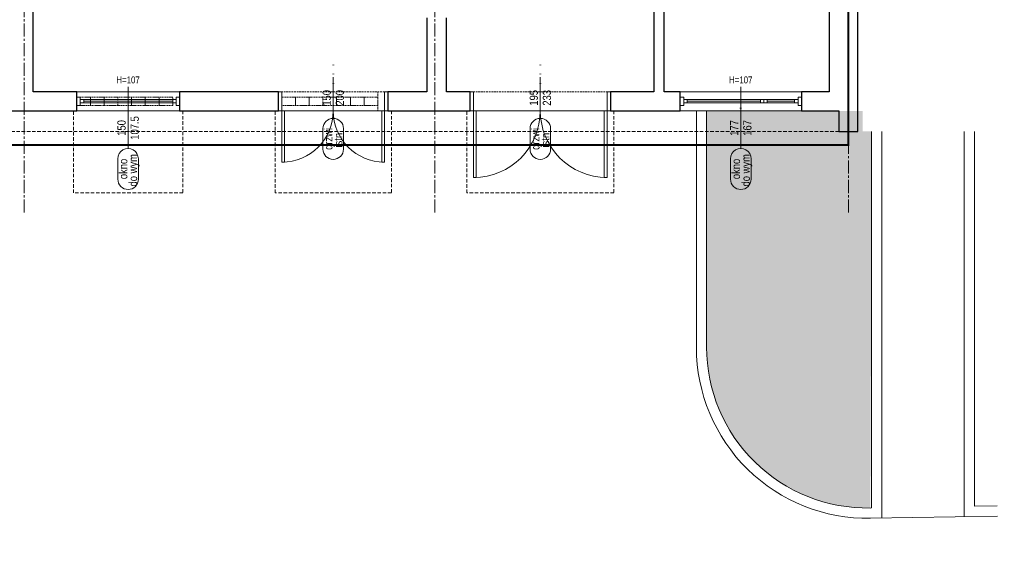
# Model space of a CAD drawing. Header units: millimetres. Extents: x -53179 to 121817, y -123620 to 254214.
# Tile 20 of 256: x 41975 to 56358, y -106336 to -98667. Entities that reach past the tile are written whole.
import ezdxf
from ezdxf.enums import TextEntityAlignment as Align

# ---------------------------------------------------------------- set-up
doc = ezdxf.new("R2010")
doc.units = ezdxf.units.MM
for name, pattern in [('xref_ACAD-LSN_dyspozytornia_PW_rzuty_12$0$CENTER2', [28.575000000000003, 19.05, -3.175, 3.175, -3.175]), ('xref_ACAD-LSN_dyspozytornia_PW_rzuty_12$0$DASHED', [19.049999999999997, 12.7, -6.35]), ('xref_ACAD-LSN_dyspozytornia_PW_rzuty_12$0$HIDDEN2', [4.762499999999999, 3.175, -1.5875])]:
    doc.linetypes.add(name, pattern=pattern)
for name, color, linetype, lineweight in [('xref', 8, 'Continuous', 13), ('xref_ACAD-LSN_dyspozytornia_PW_rzuty_12$0$A drzwi płytowe', 8, 'Continuous', 9), ('xref_ACAD-LSN_dyspozytornia_PW_rzuty_12$0$A hatch', 8, 'Continuous', 5), ('xref_ACAD-LSN_dyspozytornia_PW_rzuty_12$0$A opis stolarka', 8, 'Continuous', 9), ('xref_ACAD-LSN_dyspozytornia_PW_rzuty_12$0$A opis stolarka NWD typ', 8, 'Continuous', 9), ('xref_ACAD-LSN_dyspozytornia_PW_rzuty_12$0$A opis stolarka NWD wyposażenie', 8, 'Continuous', 9), ('xref_ACAD-LSN_dyspozytornia_PW_rzuty_12$0$A widok wyżej', 8, 'xref_ACAD-LSN_dyspozytornia_PW_rzuty_12$0$DASHED', 9), ('xref_ACAD-LSN_dyspozytornia_PW_rzuty_12$0$A zakres', 8, 'Continuous', 13), ('xref_ACAD-LSN_dyspozytornia_PW_rzuty_12$0$A-Glaz', 8, 'Continuous', 9), ('xref_ACAD-LSN_dyspozytornia_PW_rzuty_12$0$A-Wall', 8, 'Continuous', 25), ('xref_ACAD-LSN_dyspozytornia_PW_rzuty_12$0$S-Grid-Iden', 8, 'xref_ACAD-LSN_dyspozytornia_PW_rzuty_12$0$CENTER2', 9)]:
    doc.layers.add(name, color=color, linetype=linetype, lineweight=lineweight)
doc.layers.add('xref_ACAD-LSN_dyspozytornia_PW_rzuty_12$0$A opis ppoż drzwi', color=8, linetype='Continuous', lineweight=13, transparency=0.25)
doc.layers.add('xref_ACAD-LSN_dyspozytornia_PW_rzuty_12$0$A opis ppoż okna', color=8, linetype='Continuous', lineweight=13, transparency=0.25)
doc.styles.add('xref_ACAD-LSN_dyspozytornia_PW_rzuty_12$0$STYL ASA', font='ARIALN.TTF')

# ---------------------------------------------------------------- blocks, each defined once
blk = doc.blocks.new('xref_ACAD-LSN_dyspozytornia_PW_rzuty_12$0$blok do okna')
for points in [[(28.5, 2.499999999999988), (33.5, 2.499999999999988), (33.5, -2.500000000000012), (28.5, -2.500000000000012)], [(33.5, 2.499999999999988), (38.5, 2.499999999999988), (38.5, -2.500000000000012), (33.5, -2.500000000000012)]]:
    blk.add_lwpolyline(points, close=True)
for points in [[(-78.5, -4.440892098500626e-16), (28.5, -4.44089209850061e-16)], [(38.5, -1.154631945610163e-14), (78.5, -4.440892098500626e-16)]]:
    blk.add_lwpolyline(points)
blk = doc.blocks.new('xref_ACAD-LSN_dyspozytornia_PW_rzuty_12$0$wtag_LEFT')
at = {"transparency": 33554687, "elevation": 5.768854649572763e-05}
for points in [[(-29.99999999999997, 0), (30.00000000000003, 0)], [(30.00000000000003, 0), (60.00000000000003, 0)]]:
    blk.add_lwpolyline(points, dxfattribs=at)
at = {"layer": 'xref_ACAD-LSN_dyspozytornia_PW_rzuty_12$0$A opis stolarka NWD typ', "transparency": 33554687, "elevation": 5.768854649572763e-05}
blk.add_lwpolyline([(-74.99999999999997, 15, 0.9999999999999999), (-74.99999999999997, -14.99999999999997), (-44.99999999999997, -14.99999999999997, 0.9999999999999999), (-44.99999999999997, 15)], format="xyb", close=True, dxfattribs=at)
at = {"ltscale": 0.1, "transparency": 33554687, "style": 'xref_ACAD-LSN_dyspozytornia_PW_rzuty_12$0$STYL ASA'}
blk.add_attdef('WINDOWS:PARAPET', text='', height=10, rotation=90, dxfattribs=at).set_placement((70.22468030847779, 0, 5.768854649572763e-05), align=Align.MIDDLE_CENTER)
blk.add_attdef('WINDOWS:SZEROKOŚĆ', text='', height=12, dxfattribs=at).set_placement((0, 0), align=Align.BOTTOM_CENTER)
blk.add_attdef('WINDOWS:WYSOKOŚĆ', text='', height=12, dxfattribs=at).set_placement((0, -3.600000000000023), align=Align.TOP_CENTER)
at = {"layer": 'xref_ACAD-LSN_dyspozytornia_PW_rzuty_12$0$A opis ppoż okna', "ltscale": 0.1, "transparency": 33554687, "style": 'xref_ACAD-LSN_dyspozytornia_PW_rzuty_12$0$STYL ASA'}
blk.add_attdef('WINDOWS:PPOŻ', text='', height=10, rotation=90, dxfattribs=at).set_placement((30, 0, 5.768854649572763e-05), align=Align.MIDDLE_CENTER)
at = {"layer": 'xref_ACAD-LSN_dyspozytornia_PW_rzuty_12$0$A opis stolarka NWD typ', "ltscale": 0.1, "transparency": 33554687, "style": 'xref_ACAD-LSN_dyspozytornia_PW_rzuty_12$0$STYL ASA'}
blk.add_attdef('WINDOWS:TYP', text='', height=12, dxfattribs=at).set_placement((-60.00000000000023, -2.400000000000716), align=Align.BOTTOM_CENTER)
blk.add_attdef('WINDOWS:PODTYP', text='', height=12, dxfattribs=at).set_placement((-60.00000000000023, -1.200000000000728), align=Align.TOP_CENTER)
blk = doc.blocks.new('xref_ACAD-LSN_dyspozytornia_PW_rzuty_12$0$środek')
blk.add_line((0, 0), (0, -10))
blk = doc.blocks.new('xref_ACAD-LSN_dyspozytornia_PW_rzuty_12$0$ddtag_DOWN')
at = {"transparency": 33554687}
blk.add_lwpolyline([(0, -30), (0, 30)], dxfattribs=at)
at = {"layer": 'xref_ACAD-LSN_dyspozytornia_PW_rzuty_12$0$A opis stolarka NWD typ', "transparency": 33554687}
blk.add_lwpolyline([(15, -74.99999999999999, -0.9999999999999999), (-15, -74.99999999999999), (-15, -45, -0.9999999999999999), (15, -45)], format="xyb", close=True, dxfattribs=at)
at = {"ltscale": 0.1, "transparency": 33554687, "style": 'xref_ACAD-LSN_dyspozytornia_PW_rzuty_12$0$STYL ASA'}
blk.add_attdef('DOORS:SZEROKOŚĆ', text='', height=12, rotation=90, dxfattribs=at).set_placement((0, 0, -5.768854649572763e-05), align=Align.BOTTOM_CENTER)
blk.add_attdef('DOORS:WYSOKOŚĆ', text='', height=12, rotation=90, dxfattribs=at).set_placement((3.600000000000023, -5.115907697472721e-13, -5.768854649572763e-05), align=Align.TOP_CENTER)
blk.add_attdef('DOORS:AKUSTYKA', text='', height=10, dxfattribs=at).set_placement((0, 49), align=Align.MIDDLE_CENTER)
at = {"layer": 'xref_ACAD-LSN_dyspozytornia_PW_rzuty_12$0$A opis ppoż drzwi', "ltscale": 0.1, "transparency": 33554687, "style": 'xref_ACAD-LSN_dyspozytornia_PW_rzuty_12$0$STYL ASA'}
blk.add_attdef('DOORS:PPOŻ', text='', height=10, dxfattribs=at).set_placement((0, 36), align=Align.MIDDLE_CENTER)
at = {"layer": 'xref_ACAD-LSN_dyspozytornia_PW_rzuty_12$0$A opis stolarka NWD typ', "ltscale": 0.1, "transparency": 33554687, "style": 'xref_ACAD-LSN_dyspozytornia_PW_rzuty_12$0$STYL ASA'}
blk.add_attdef('DOORS:PODTYP', text='', height=12, rotation=90, dxfattribs=at).set_placement((1.199999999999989, -59.99999999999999, -5.768854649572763e-05), align=Align.TOP_CENTER)
blk.add_attdef('DOORS:TYP', text='', height=12, rotation=90, dxfattribs=at).set_placement((2.400000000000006, -59.99999999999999, -5.768854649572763e-05), align=Align.BOTTOM_CENTER)
at = {"layer": 'xref_ACAD-LSN_dyspozytornia_PW_rzuty_12$0$A opis stolarka NWD wyposażenie', "ltscale": 0.1, "transparency": 33554687, "style": 'xref_ACAD-LSN_dyspozytornia_PW_rzuty_12$0$STYL ASA'}
blk.add_attdef('DOORS:WYPOSAŻENIE', text='', height=10, dxfattribs=at).set_placement((1.4210854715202e-14, 22), align=Align.MIDDLE_CENTER)
blk = doc.blocks.new('xref_ACAD-LSN_dyspozytornia_PW_rzuty_12$0$luksfery')
at = {"linetype": 'xref_ACAD-LSN_dyspozytornia_PW_rzuty_12$0$HIDDEN2', "ltscale": 0.5}
for points in [[(-50, 6.000000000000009), (-70, 6.000000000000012), (-70, -5.999999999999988), (-50, -5.999999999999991)], [(-30, 6.000000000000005), (-50, 6.000000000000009), (-50, -5.999999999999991), (-30, -5.999999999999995)], [(-10, 6.000000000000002), (-30, 6.000000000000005), (-30, -5.999999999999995), (-10, -5.999999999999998)], [(-10, 6), (10, 6.000000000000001), (10, -5.999999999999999), (-10, -6)], [(10, 6.000000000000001), (30, 6.000000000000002), (30, -5.999999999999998), (10, -5.999999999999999)], [(30, 6.000000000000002), (50, 6.000000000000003), (50, -5.999999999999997), (30, -5.999999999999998)], [(50, 6.000000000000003), (70, 6.000000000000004), (70, -5.999999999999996), (50, -5.999999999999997)]]:
    blk.add_lwpolyline(points, close=True, dxfattribs=at)
blk = doc.blocks.new('xref_ACAD-LSN_dyspozytornia_PW_rzuty_12')
at = {"layer": 'xref_ACAD-LSN_dyspozytornia_PW_rzuty_12$0$A hatch', "transparency": 33554495}
h = blk.add_hatch(dxfattribs=at)
h.set_pattern_fill('GRASS', color=256, scale=4)
h.set_pattern_definition([(90, (0, -10000), (-71.84204896, 71.84204896), [19.05, -124.63409792]), (45, (0, -10000), (-71.84204896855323, 71.84204896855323), [19.05, -82.55]), (135, (0, -10000), (-71.84204896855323, -71.84204896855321), [19.05, -82.55])])
edge = h.paths.add_edge_path()
edge.add_spline(control_points=[(73831.49537236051, 78934.68389895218), (73821.36042332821, 78950.88863215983), (73811.24191423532, 78967.06689592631), (73777.87336999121, 79019.68689474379), (73754.29025571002, 79055.7257734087), (73718.41295725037, 79105.3625960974), (73707.36062049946, 79120.02628679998), (73684.5224270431, 79148.7496570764), (73672.73727794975, 79162.80854113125), (73654.37669912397, 79183.3558576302), (73648.13772420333, 79190.12106444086), (73632.68528726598, 79206.36703788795), (73623.35011724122, 79215.75976406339), (73602.49878292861, 79235.86142743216), (73590.89256159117, 79246.5028439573), (73522.60170751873, 79306.13504925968), (73459.3689372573, 79349.99570612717), (73322.17585606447, 79426.90115018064), (73248.21759027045, 79459.94431247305), (73069.96663668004, 79523.19509479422), (72963.11599133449, 79549.7691875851), (72743.28333597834, 79584.7270513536), (72630.30225323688, 79593.1116682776), (72404.8752191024, 79591.7226327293), (72292.42944651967, 79581.94889123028), (72113.07049313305, 79550.95862149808), (72044.06797107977, 79534.984529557), (71910.8954184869, 79495.4976859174), (71846.72573203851, 79471.98481152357), (71725.02086586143, 79417.48038708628), (71667.48643031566, 79386.48901199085), (71560.83007797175, 79317.10625360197), (71511.70912723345, 79278.71606506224), (71449.299355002, 79219.14138223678), (71431.82100063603, 79200.981101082), (71407.01461765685, 79172.78947928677), (71398.98099836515, 79163.23372185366), (71383.39910032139, 79143.80527357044), (71375.85356427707, 79133.93117964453), (71359.01062101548, 79110.82077989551), (71349.87447081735, 79097.4756480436), (71316.17946671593, 79045.23532960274), (71294.19464417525, 79004.53466454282), (71248.09081474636, 78905.25645858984), (71225.83886623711, 78845.34303338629), (71186.66330036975, 78721.60116034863), (71169.73999385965, 78657.77547403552), (71142.39748591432, 78545.80350429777), (71131.45516007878, 78498.07668736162), (71120.4976968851, 78450.28156009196)], knot_values=[0, 0, 0, 0, 57.20706503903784, 57.20706503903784, 187.1819562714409, 187.1819562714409, 242.9538798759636, 242.9538798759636, 298.7258034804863, 298.7258034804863, 326.6117652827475, 326.6117652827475, 366.5321082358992, 366.5321082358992, 413.6403352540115, 413.6403352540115, 636.6013387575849, 636.6013387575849, 859.5623422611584, 859.5623422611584, 1147.494799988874, 1147.494799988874, 1435.42725771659, 1435.42725771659, 1723.359715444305, 1723.359715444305, 1909.892426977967, 1909.892426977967, 2096.425138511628, 2096.425138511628, 2282.957850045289, 2282.957850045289, 2469.49056157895, 2469.49056157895, 2547.228376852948, 2547.228376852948, 2586.097284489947, 2586.097284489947, 2624.966192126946, 2624.966192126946, 2675.594062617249, 2675.594062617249, 2819.436148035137, 2819.436148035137, 3012.724073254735, 3012.724073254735, 3206.011998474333, 3206.011998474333, 3347.114496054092, 3347.114496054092, 3347.114496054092, 3347.114496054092], degree=3, periodic=0)
edge.add_line((71120.4976968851, 78450.28156009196), (73831.4953723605, 78934.68389895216))
h.paths.add_polyline_path([(69699.19427511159, 79521.75866006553), (65252.06331730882, 79442.81853932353), (65252.06331730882, 78327.21501154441), (70701.67605661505, 78327.21501154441), (70701.67605661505, 78536.91380562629, 0.4194217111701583)])
h.paths.add_polyline_path([(66521.5854338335, 80689.2203145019), (65352.684490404, 80689.2203145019), (65352.684490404, 80659.2203145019), (65323.184490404, 80659.2203145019), (65323.184490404, 80689.2203145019), (65229.93869189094, 80689.2203145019), (65239.63971624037, 80142.70828359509), (66521.5854338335, 80165.46384233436)])
edge = h.paths.add_edge_path()
edge.add_line((67744.60449732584, 80689.2203145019), (68718.73525109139, 80689.2203145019))
edge.add_line((68718.73525109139, 80689.2203145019), (68718.73525109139, 80265.30380589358))
edge.add_arc((68483.73525109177, 80265.30380589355), 234.9999999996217, -15.040193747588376, 7.105427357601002e-12, ccw=False)
edge.add_line((68710.68509664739, 80204.32210698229), (67744.60449732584, 80187.1734059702))
edge.add_line((67744.60449732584, 80187.1734059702), (67744.60449732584, 80689.2203145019))
edge = h.paths.add_edge_path()
edge.add_line((69340.24443135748, 80689.2203145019), (69815.684490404, 80689.2203145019))
edge.add_line((69815.684490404, 80689.2203145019), (69815.684490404, 80223.93672736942))
edge.add_line((69815.684490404, 80223.93672736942), (69350.60182599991, 80215.681139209))
edge.add_arc((69575.24443135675, 80284.67896423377), 234.9999999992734, 179.9999999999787, 197.0740716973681, ccw=False)
edge.add_line((69340.24443135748, 80284.67896423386), (69340.24443135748, 80689.2203145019))
edge = h.paths.add_edge_path()
edge.add_line((70216.684490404, 80539.2203145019), (71051.684490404, 80539.2203145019))
edge.add_line((71051.684490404, 80539.2203145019), (71051.684490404, 80689.2203145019))
edge.add_line((71051.684490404, 80689.2203145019), (71234.684490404, 80689.2203145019))
edge.add_line((71234.684490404, 80689.2203145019), (71234.684490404, 80312.98154672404))
edge.add_arc((71169.68449040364, 80312.98154672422), 65.0000000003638, 271.0169389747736, 359.99999999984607, ccw=False)
edge.add_line((71170.83811050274, 80247.99178475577), (70216.684490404, 80231.09201850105))
edge.add_line((70216.684490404, 80231.09201850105), (70216.684490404, 80539.2203145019))
edge = h.paths.add_edge_path()
edge.add_line((72662.67849216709, 80689.2203145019), (72890.684490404, 80689.2203145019))
edge.add_line((72890.684490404, 80689.2203145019), (72890.684490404, 80659.2203145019))
edge.add_line((72890.684490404, 80659.2203145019), (72903.684490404, 80659.2203145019))
edge.add_line((72903.684490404, 80659.2203145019), (72901.84927252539, 80108.69183261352))
edge.add_arc((72897.6784921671, 80343.6548181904), 235.0000000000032, 180, 271.0169389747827, ccw=False)
edge.add_line((72662.67849216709, 80343.6548181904), (72662.67849216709, 80689.2203145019))
at = {"layer": 'xref_ACAD-LSN_dyspozytornia_PW_rzuty_12$0$A drzwi płytowe', "linetype": 'Continuous', "lineweight": 9, "ltscale": 0.2}
for points in [[(72042.184490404, 80717.22031450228), (72037.184490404, 80717.22031450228), (72037.184490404, 80689.2203145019), (72042.184490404, 80689.2203145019)], [(72192.184490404, 80717.22031450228), (72197.184490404, 80717.22031450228), (72197.184490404, 80689.2203145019), (72192.184490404, 80689.2203145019)], [(72322.184490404, 80717.22031450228), (72317.184490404, 80717.22031450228), (72317.184490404, 80689.2203145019), (72322.184490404, 80689.2203145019)], [(72517.184490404, 80717.22031450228), (72522.184490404, 80717.22031450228), (72522.184490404, 80689.2203145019), (72517.184490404, 80689.2203145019)]]:
    blk.add_lwpolyline(points, close=True, dxfattribs=at)
at = {"layer": 'xref_ACAD-LSN_dyspozytornia_PW_rzuty_12$0$A drzwi płytowe', "linetype": 'Continuous', "lineweight": 9}
for points in [[(72042.184490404, 80614.2203145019), (72046.184490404, 80614.2203145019), (72046.184490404, 80689.2203145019), (72042.184490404, 80689.2203145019)], [(72192.184490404, 80689.2203145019), (72188.184490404, 80689.2203145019), (72188.184490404, 80614.2203145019), (72192.184490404, 80614.2203145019)], [(72322.184490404, 80591.7203145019), (72326.184490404, 80591.7203145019), (72326.184490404, 80689.2203145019), (72322.184490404, 80689.2203145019)], [(72517.184490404, 80689.2203145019), (72513.184490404, 80689.2203145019), (72513.184490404, 80591.7203145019), (72517.184490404, 80591.7203145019)]]:
    blk.add_lwpolyline(points, close=True, dxfattribs=at)
at = {"layer": 'xref_ACAD-LSN_dyspozytornia_PW_rzuty_12$0$A drzwi płytowe', "linetype": 'Continuous', "lineweight": 9, "ltscale": 0.2, "extrusion": (0, 0, -1)}
for centre, radius in [((-72042.184490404, 80689.2203145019), 75), ((-72322.184490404, 80689.2203145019), 97.5)]:
    blk.add_arc(centre, radius, 180, 270, dxfattribs=at)
at = {"layer": 'xref_ACAD-LSN_dyspozytornia_PW_rzuty_12$0$A drzwi płytowe', "linetype": 'Continuous', "lineweight": 9, "ltscale": 0.2}
for centre, radius in [((72192.184490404, 80689.2203145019), 75), ((72517.184490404, 80689.2203145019), 97.5)]:
    blk.add_arc(centre, radius, 180, 270, dxfattribs=at)
at = {"layer": 'xref_ACAD-LSN_dyspozytornia_PW_rzuty_12$0$A hatch'}
for points in [[(72647.67849216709, 80689.2203145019), (72647.67849216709, 80343.6548181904, 0.419421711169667), (72902.11549254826, 80093.69419523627), (73087.5354957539, 80096.98554815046)], [(72662.67849216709, 80689.2203145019), (72662.67849216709, 80343.6548181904, 0.4194217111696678), (72901.84927252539, 80108.69183261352), (72903.684490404, 80108.7244091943)]]:
    blk.add_lwpolyline(points, format="xyb", dxfattribs=at)
for points in [[(72903.684490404, 80659.2203145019), (72903.684490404, 80108.7244091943)], [(72918.684490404, 80659.2203145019), (72918.684490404, 80093.98830816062)], [(73038.684490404, 80659.2203145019), (73038.684490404, 80096.11840385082)], [(73053.684490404, 80659.2203145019), (73053.684490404, 80111.38702880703)], [(73053.684490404, 80111.38702880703), (73087.26927573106, 80111.98318552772)], [(73053.684490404, 80096.38466581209), (73053.684490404, 80096.11840385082)]]:
    blk.add_lwpolyline(points, dxfattribs=at)
at = {"layer": 'xref_ACAD-LSN_dyspozytornia_PW_rzuty_12$0$A widok wyżej', "linetype": 'xref_ACAD-LSN_dyspozytornia_PW_rzuty_12$0$DASHED', "lineweight": 9, "ltscale": 0.2}
for p, q in [((71892.684490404, 80717.22031450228), (71742.684490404, 80717.22031450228)), ((72037.184490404, 80717.22031450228), (72197.184490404, 80717.22031450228)), ((72042.184490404, 80689.2203145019), (72042.184490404, 80717.22031450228)), ((72182.184490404, 80717.22031450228), (72182.184490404, 80689.2203145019)), ((72522.184490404, 80717.22031450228), (72317.184490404, 80717.22031450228)), ((72801.184490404, 80717.22031450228), (72624.184490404, 80717.22031450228)), ((71742.684490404, 80689.2203145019), (71892.684490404, 80689.2203145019)), ((72037.184490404, 80689.2203145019), (72197.184490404, 80689.2203145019)), ((72317.184490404, 80689.2203145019), (72522.184490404, 80689.2203145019)), ((72624.184490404, 80689.2203145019), (72801.184490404, 80689.2203145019))]:
    blk.add_line(p, q, dxfattribs=at)
at = {"layer": 'xref_ACAD-LSN_dyspozytornia_PW_rzuty_12$0$A widok wyżej', "ltscale": 0.4}
for points in [[(71737.684490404, 80689.2203145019), (71897.68449040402, 80689.2203145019), (71897.68449040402, 80569.22031450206), (71737.684490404, 80569.22031450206)], [(72032.184490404, 80689.2203145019), (72202.184490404, 80689.2203145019), (72202.184490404, 80569.22031450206), (72032.184490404, 80569.22031450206)], [(72312.184490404, 80689.2203145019), (72527.184490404, 80689.2203145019), (72527.184490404, 80569.22031450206), (72312.184490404, 80569.22031450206)]]:
    blk.add_lwpolyline(points, close=True, dxfattribs=at)
blk.add_lwpolyline([(65352.684490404, 80659.2203145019), (72855.684490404, 80659.2203145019)], dxfattribs=at)
at = {"layer": 'xref_ACAD-LSN_dyspozytornia_PW_rzuty_12$0$A zakres', "linetype": 'xref_ACAD-LSN_dyspozytornia_PW_rzuty_12$0$DASHED', "const_width": 3}
blk.add_lwpolyline([(67446.184490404, 82031.22031450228), (67446.184490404, 80639.22031450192), (72869.684490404, 80639.2203145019), (72869.684490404, 82031.22031450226)], close=True, dxfattribs=at)
at = {"layer": 'xref_ACAD-LSN_dyspozytornia_PW_rzuty_12$0$A-Glaz', "linetype": 'Continuous', "lineweight": 9}
for p, q in [((71742.684490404, 80717.22031450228), (71892.684490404, 80717.22031450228)), ((72624.184490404, 80717.22031450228), (72801.184490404, 80717.22031450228)), ((71752.684490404, 80700.72031450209), (71752.684490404, 80705.72031450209)), ((71752.684490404, 80703.22031450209), (71882.684490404, 80703.22031450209)), ((71882.684490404, 80700.72031450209), (71882.684490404, 80705.72031450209)), ((72634.184490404, 80700.72031450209), (72634.184490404, 80705.72031450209)), ((72791.184490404, 80700.72031450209), (72791.184490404, 80705.72031450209)), ((71742.684490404, 80689.2203145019), (71892.684490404, 80689.2203145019)), ((72624.184490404, 80689.2203145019), (72801.184490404, 80689.2203145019))]:
    blk.add_line(p, q, dxfattribs=at)
for points in [[(71747.684490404, 80709.22031450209), (71742.684490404, 80709.22031450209), (71742.684490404, 80697.22031450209), (71747.684490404, 80697.22031450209)], [(71747.684490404, 80700.72031450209), (71747.684490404, 80705.72031450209), (71887.684490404, 80705.72031450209), (71887.684490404, 80700.72031450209)], [(71887.684490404, 80709.22031450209), (71892.684490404, 80709.22031450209), (71892.684490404, 80697.22031450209), (71887.684490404, 80697.22031450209)], [(72629.184490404, 80709.22031450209), (72624.184490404, 80709.22031450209), (72624.184490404, 80697.22031450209), (72629.184490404, 80697.22031450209)], [(72629.184490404, 80700.72031450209), (72629.184490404, 80705.72031450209), (72796.184490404, 80705.72031450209), (72796.184490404, 80700.72031450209)], [(72796.184490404, 80709.22031450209), (72801.184490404, 80709.22031450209), (72801.184490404, 80697.22031450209), (72796.184490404, 80697.22031450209)]]:
    blk.add_lwpolyline(points, close=True, dxfattribs=at)
at = {"layer": 'xref_ACAD-LSN_dyspozytornia_PW_rzuty_12$0$A-Wall', "linetype": 'Continuous', "lineweight": 25}
for p, q in [((72883.684490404, 80717.22031450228), (72883.684490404, 81343.22031450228)), ((71678.684490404, 80819.72031450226), (71678.684490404, 81227.22031450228)), ((72841.684490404, 81048.22031450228), (72841.684490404, 80717.22031450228)), ((72585.68449040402, 80856.22031450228), (72585.68449040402, 80717.22031450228)), ((72600.68449040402, 80717.22031450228), (72600.68449040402, 80856.22031450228)), ((71678.684490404, 80717.22031450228), (71678.684490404, 80819.72031450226)), ((72253.68449040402, 80825.22031450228), (72253.68449040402, 80717.22031450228)), ((72282.68449040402, 80717.22031450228), (72282.68449040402, 80825.22031450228)), ((71742.684490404, 80717.22031450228), (71678.684490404, 80717.22031450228)), ((71742.684490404, 80689.2203145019), (71742.684490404, 80717.22031450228)), ((71892.684490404, 80717.22031450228), (71892.684490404, 80689.2203145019)), ((72037.184490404, 80717.22031450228), (71892.684490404, 80717.22031450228)), ((72037.184490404, 80689.2203145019), (72037.184490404, 80717.22031450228)), ((72197.184490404, 80717.22031450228), (72197.184490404, 80689.2203145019)), ((72253.68449040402, 80717.22031450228), (72197.184490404, 80717.22031450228)), ((72317.184490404, 80717.22031450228), (72282.68449040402, 80717.22031450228)), ((72317.184490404, 80689.2203145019), (72317.184490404, 80717.22031450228)), ((72522.184490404, 80717.22031450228), (72522.184490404, 80689.2203145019)), ((72585.68449040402, 80717.22031450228), (72522.184490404, 80717.22031450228)), ((72624.184490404, 80717.22031450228), (72600.68449040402, 80717.22031450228)), ((72624.184490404, 80689.2203145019), (72624.184490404, 80717.22031450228)), ((72801.184490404, 80717.22031450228), (72801.184490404, 80689.2203145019)), ((72841.684490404, 80717.22031450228), (72801.184490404, 80717.22031450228)), ((72883.684490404, 80659.2203145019), (72883.684490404, 80717.22031450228)), ((71638.684490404, 80689.2203145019), (71742.684490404, 80689.2203145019)), ((71892.684490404, 80689.2203145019), (72037.184490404, 80689.2203145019)), ((72197.184490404, 80689.2203145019), (72317.184490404, 80689.2203145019)), ((72522.184490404, 80689.2203145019), (72624.184490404, 80689.2203145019)), ((72801.184490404, 80689.2203145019), (72855.684490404, 80689.2203145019)), ((72855.684490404, 80689.2203145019), (72855.684490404, 80659.2203145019)), ((72855.684490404, 80659.2203145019), (72883.684490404, 80659.2203145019))]:
    blk.add_line(p, q, dxfattribs=at)
at = {"layer": 'xref_ACAD-LSN_dyspozytornia_PW_rzuty_12$0$S-Grid-Iden'}
for points in [[(71665.684490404, 82131.22031450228), (71665.684490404, 80539.2203145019)], [(72265.684490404, 82131.22031450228), (72265.684490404, 80539.2203145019)], [(72869.684490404, 82131.22031450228), (72869.684490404, 80539.2203145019)]]:
    blk.add_lwpolyline(points, dxfattribs=at)
at = {"layer": 'xref_ACAD-LSN_dyspozytornia_PW_rzuty_12$0$A drzwi płytowe', "linetype": 'Continuous', "lineweight": 9, "ltscale": 0.2, "rotation": 180}
for p in [(72117.184490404, 80703.22031450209), (72419.684490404, 80703.22031450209)]:
    blk.add_blockref('xref_ACAD-LSN_dyspozytornia_PW_rzuty_12$0$środek', p, dxfattribs=at)
at = {"layer": 'xref_ACAD-LSN_dyspozytornia_PW_rzuty_12$0$A opis stolarka', "linetype": 'Continuous', "lineweight": 9}
ref = blk.add_blockref('xref_ACAD-LSN_dyspozytornia_PW_rzuty_12$0$ddtag_DOWN', (72117.184490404, 80708.22031450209), dxfattribs=at)
ref.add_attrib('DOORS:AKUSTYKA', '-', dxfattribs={"layer": '0', "ltscale": 0.1, "height": 10, "style": 'xref_ACAD-LSN_dyspozytornia_PW_rzuty_12$0$STYL ASA'}).set_placement((72117.184490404, 80757.22031450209), align=Align.MIDDLE_CENTER)
ref.add_attrib('DOORS:PPOŻ', '-', dxfattribs={"layer": 'xref_ACAD-LSN_dyspozytornia_PW_rzuty_12$0$A opis ppoż drzwi', "ltscale": 0.1, "height": 10, "style": 'xref_ACAD-LSN_dyspozytornia_PW_rzuty_12$0$STYL ASA'}).set_placement((72117.184490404, 80744.22031450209), align=Align.MIDDLE_CENTER)
ref.add_attrib('DOORS:WYSOKOŚĆ', '200', dxfattribs={"layer": '0', "ltscale": 0.1, "height": 12, "rotation": 90, "style": 'xref_ACAD-LSN_dyspozytornia_PW_rzuty_12$0$STYL ASA'}).set_placement((72120.78449040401, 80708.22031450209, -5.768854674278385e-05), align=Align.TOP_CENTER)
ref.add_attrib('DOORS:SZEROKOŚĆ', '150', dxfattribs={"layer": '0', "ltscale": 0.1, "height": 12, "rotation": 90, "style": 'xref_ACAD-LSN_dyspozytornia_PW_rzuty_12$0$STYL ASA'}).set_placement((72117.184490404, 80708.22031450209, -5.768854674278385e-05), align=Align.BOTTOM_CENTER)
ref.add_attrib('DOORS:PODTYP', 'istn.', dxfattribs={"layer": 'xref_ACAD-LSN_dyspozytornia_PW_rzuty_12$0$A opis stolarka NWD typ', "ltscale": 0.1, "height": 12, "rotation": 90, "style": 'xref_ACAD-LSN_dyspozytornia_PW_rzuty_12$0$STYL ASA'}).set_placement((72118.384490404, 80648.22031450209, -5.768854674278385e-05), align=Align.TOP_CENTER)
ref.add_attrib('DOORS:TYP', 'drzwi', dxfattribs={"layer": 'xref_ACAD-LSN_dyspozytornia_PW_rzuty_12$0$A opis stolarka NWD typ', "ltscale": 0.1, "height": 12, "rotation": 90, "style": 'xref_ACAD-LSN_dyspozytornia_PW_rzuty_12$0$STYL ASA'}).set_placement((72119.584490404, 80648.22031450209, -5.768854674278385e-05), align=Align.BOTTOM_CENTER)
ref.add_attrib('DOORS:WYPOSAŻENIE', '-', dxfattribs={"layer": 'xref_ACAD-LSN_dyspozytornia_PW_rzuty_12$0$A opis stolarka NWD wyposażenie', "ltscale": 0.1, "height": 10, "style": 'xref_ACAD-LSN_dyspozytornia_PW_rzuty_12$0$STYL ASA'}).set_placement((72117.184490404, 80730.22031450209), align=Align.MIDDLE_CENTER)
ref = blk.add_blockref('xref_ACAD-LSN_dyspozytornia_PW_rzuty_12$0$ddtag_DOWN', (72419.684490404, 80708.22031450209), dxfattribs=at)
ref.add_attrib('DOORS:AKUSTYKA', '-', dxfattribs={"layer": '0', "ltscale": 0.1, "height": 10, "style": 'xref_ACAD-LSN_dyspozytornia_PW_rzuty_12$0$STYL ASA'}).set_placement((72419.684490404, 80757.22031450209), align=Align.MIDDLE_CENTER)
ref.add_attrib('DOORS:PPOŻ', '-', dxfattribs={"layer": 'xref_ACAD-LSN_dyspozytornia_PW_rzuty_12$0$A opis ppoż drzwi', "ltscale": 0.1, "height": 10, "style": 'xref_ACAD-LSN_dyspozytornia_PW_rzuty_12$0$STYL ASA'}).set_placement((72419.684490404, 80744.22031450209), align=Align.MIDDLE_CENTER)
ref.add_attrib('DOORS:WYSOKOŚĆ', '233', dxfattribs={"layer": '0', "ltscale": 0.1, "height": 12, "rotation": 90, "style": 'xref_ACAD-LSN_dyspozytornia_PW_rzuty_12$0$STYL ASA'}).set_placement((72423.28449040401, 80708.22031450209, -5.768854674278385e-05), align=Align.TOP_CENTER)
ref.add_attrib('DOORS:SZEROKOŚĆ', '195', dxfattribs={"layer": '0', "ltscale": 0.1, "height": 12, "rotation": 90, "style": 'xref_ACAD-LSN_dyspozytornia_PW_rzuty_12$0$STYL ASA'}).set_placement((72419.684490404, 80708.22031450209, -5.768854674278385e-05), align=Align.BOTTOM_CENTER)
ref.add_attrib('DOORS:PODTYP', 'istn.', dxfattribs={"layer": 'xref_ACAD-LSN_dyspozytornia_PW_rzuty_12$0$A opis stolarka NWD typ', "ltscale": 0.1, "height": 12, "rotation": 90, "style": 'xref_ACAD-LSN_dyspozytornia_PW_rzuty_12$0$STYL ASA'}).set_placement((72420.884490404, 80648.22031450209, -5.768854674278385e-05), align=Align.TOP_CENTER)
ref.add_attrib('DOORS:TYP', 'drzwi', dxfattribs={"layer": 'xref_ACAD-LSN_dyspozytornia_PW_rzuty_12$0$A opis stolarka NWD typ', "ltscale": 0.1, "height": 12, "rotation": 90, "style": 'xref_ACAD-LSN_dyspozytornia_PW_rzuty_12$0$STYL ASA'}).set_placement((72422.084490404, 80648.22031450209, -5.768854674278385e-05), align=Align.BOTTOM_CENTER)
ref.add_attrib('DOORS:WYPOSAŻENIE', '-', dxfattribs={"layer": 'xref_ACAD-LSN_dyspozytornia_PW_rzuty_12$0$A opis stolarka NWD wyposażenie', "ltscale": 0.1, "height": 10, "style": 'xref_ACAD-LSN_dyspozytornia_PW_rzuty_12$0$STYL ASA'}).set_placement((72419.684490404, 80730.22031450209), align=Align.MIDDLE_CENTER)
ref = blk.add_blockref('xref_ACAD-LSN_dyspozytornia_PW_rzuty_12$0$wtag_LEFT', (71817.5188621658, 80664.2203145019, -20.0000576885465), dxfattribs=dict(at, rotation=89.99999999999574))
ref.add_attrib('WINDOWS:TYP', 'okno', dxfattribs={"layer": 'xref_ACAD-LSN_dyspozytornia_PW_rzuty_12$0$A opis stolarka NWD typ', "ltscale": 0.1, "height": 12, "rotation": 90, "style": 'xref_ACAD-LSN_dyspozytornia_PW_rzuty_12$0$STYL ASA'}).set_placement((71819.9188621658, 80604.2203145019, -20.0000576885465), align=Align.BOTTOM_CENTER)
ref.add_attrib('WINDOWS:PODTYP', 'do wym.', dxfattribs={"layer": 'xref_ACAD-LSN_dyspozytornia_PW_rzuty_12$0$A opis stolarka NWD typ', "ltscale": 0.1, "height": 12, "rotation": 90, "style": 'xref_ACAD-LSN_dyspozytornia_PW_rzuty_12$0$STYL ASA'}).set_placement((71818.7188621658, 80604.2203145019, -20.0000576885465), align=Align.TOP_CENTER)
ref.add_attrib('WINDOWS:SZEROKOŚĆ', '150', dxfattribs={"layer": '0', "ltscale": 0.1, "height": 12, "rotation": 90, "style": 'xref_ACAD-LSN_dyspozytornia_PW_rzuty_12$0$STYL ASA'}).set_placement((71817.5188621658, 80664.2203145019, -20.0000576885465), align=Align.BOTTOM_CENTER)
ref.add_attrib('WINDOWS:WYSOKOŚĆ', '107.5', dxfattribs={"layer": '0', "ltscale": 0.1, "height": 12, "rotation": 90, "style": 'xref_ACAD-LSN_dyspozytornia_PW_rzuty_12$0$STYL ASA'}).set_placement((71821.11886216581, 80664.2203145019, -20.0000576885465), align=Align.TOP_CENTER)
ref.add_attrib('WINDOWS:PARAPET', 'H=107', dxfattribs={"layer": '0', "ltscale": 0.1, "height": 10, "style": 'xref_ACAD-LSN_dyspozytornia_PW_rzuty_12$0$STYL ASA'}).set_placement((71817.5188621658, 80734.44499481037, -20), align=Align.MIDDLE_CENTER)
ref = blk.add_blockref('xref_ACAD-LSN_dyspozytornia_PW_rzuty_12$0$wtag_LEFT', (72712.5188621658, 80664.2203145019, -20.0000576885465), dxfattribs=dict(at, rotation=89.99999999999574))
ref.add_attrib('WINDOWS:TYP', 'okno', dxfattribs={"layer": 'xref_ACAD-LSN_dyspozytornia_PW_rzuty_12$0$A opis stolarka NWD typ', "ltscale": 0.1, "height": 12, "rotation": 90, "style": 'xref_ACAD-LSN_dyspozytornia_PW_rzuty_12$0$STYL ASA'}).set_placement((72714.9188621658, 80604.2203145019, -20.0000576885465), align=Align.BOTTOM_CENTER)
ref.add_attrib('WINDOWS:PODTYP', 'do wym.', dxfattribs={"layer": 'xref_ACAD-LSN_dyspozytornia_PW_rzuty_12$0$A opis stolarka NWD typ', "ltscale": 0.1, "height": 12, "rotation": 90, "style": 'xref_ACAD-LSN_dyspozytornia_PW_rzuty_12$0$STYL ASA'}).set_placement((72713.7188621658, 80604.2203145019, -20.0000576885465), align=Align.TOP_CENTER)
ref.add_attrib('WINDOWS:SZEROKOŚĆ', '177', dxfattribs={"layer": '0', "ltscale": 0.1, "height": 12, "rotation": 90, "style": 'xref_ACAD-LSN_dyspozytornia_PW_rzuty_12$0$STYL ASA'}).set_placement((72712.5188621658, 80664.2203145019, -20.0000576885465), align=Align.BOTTOM_CENTER)
ref.add_attrib('WINDOWS:WYSOKOŚĆ', '167', dxfattribs={"layer": '0', "ltscale": 0.1, "height": 12, "rotation": 90, "style": 'xref_ACAD-LSN_dyspozytornia_PW_rzuty_12$0$STYL ASA'}).set_placement((72716.11886216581, 80664.2203145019, -20.0000576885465), align=Align.TOP_CENTER)
ref.add_attrib('WINDOWS:PPOŻ', '-', dxfattribs={"layer": 'xref_ACAD-LSN_dyspozytornia_PW_rzuty_12$0$A opis ppoż okna', "ltscale": 0.1, "height": 10, "style": 'xref_ACAD-LSN_dyspozytornia_PW_rzuty_12$0$STYL ASA'}).set_placement((72712.5188621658, 80694.2203145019, -20), align=Align.MIDDLE_CENTER)
ref.add_attrib('WINDOWS:PARAPET', 'H=107', dxfattribs={"layer": '0', "ltscale": 0.1, "height": 10, "style": 'xref_ACAD-LSN_dyspozytornia_PW_rzuty_12$0$STYL ASA'}).set_placement((72712.5188621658, 80734.44499481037, -20), align=Align.MIDDLE_CENTER)
at = {"layer": 'xref_ACAD-LSN_dyspozytornia_PW_rzuty_12$0$A-Glaz', "linetype": 'Continuous', "lineweight": 9, "extrusion": (0, 0, -1), "zscale": -1, "rotation": 180}
for name, p in [('xref_ACAD-LSN_dyspozytornia_PW_rzuty_12$0$luksfery', (-71812.684490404, 80703.22031450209)), ('xref_ACAD-LSN_dyspozytornia_PW_rzuty_12$0$luksfery', (-72112.184490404, 80703.22031450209)), ('xref_ACAD-LSN_dyspozytornia_PW_rzuty_12$0$blok do okna', (-72712.684490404, 80703.22031450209))]:
    blk.add_blockref(name, p, dxfattribs=at)

msp = doc.modelspace()

# ---------------------------------------------------------------- block references
at = {"layer": 'xref', "xscale": 10, "yscale": 10, "zscale": 10}
msp.add_blockref('xref_ACAD-LSN_dyspozytornia_PW_rzuty_12', (-674616.84490404, -906892.203145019), dxfattribs=at)

doc.saveas('drawing.dxf')
